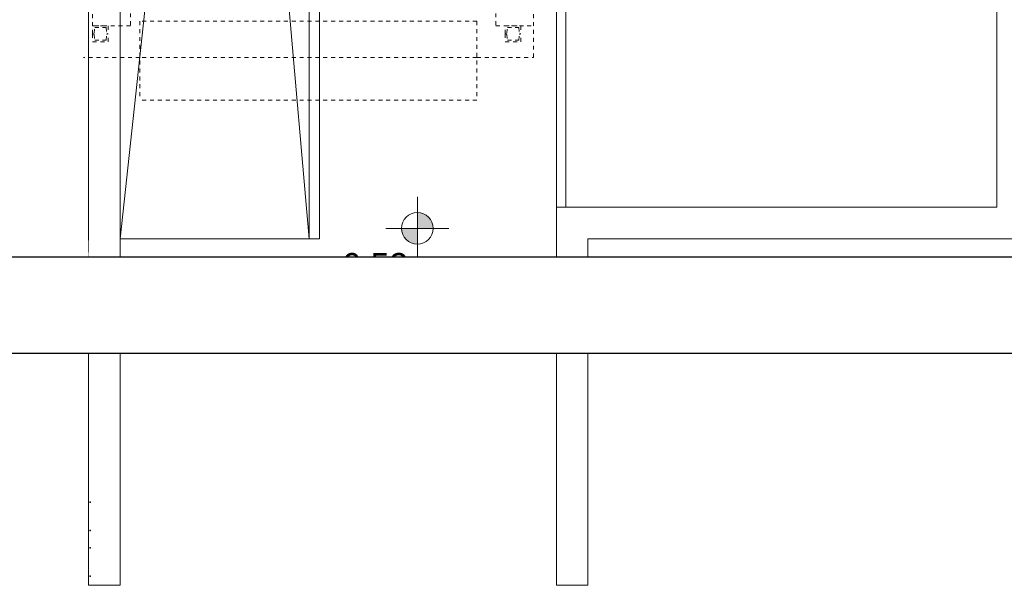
# Model space of a CAD drawing. Extents: x -220312 to -8310, y -91840 to 81907.
# Tile 82 of 128: x -126275 to -120024, y -20065 to -16475. Entities that reach past the tile are written whole.
import ezdxf

# ---------------------------------------------------------------- set-up
doc = ezdxf.new("R2010")
doc.units = 0
doc.header["$MEASUREMENT"] = 0
doc.set_wipeout_variables(frame=1)
doc.linetypes.add('Hidden Line', pattern=[50, 25, -25])
doc.layers.add('#kan_san-op', color=34, linetype='Continuous')
for name, color, linetype, lineweight in [('#ks', 34, 'Continuous', 30), ('Arch schody_Nr_Pióra__21', 7, 'Continuous', 9), ('Arch wyposazenie_Nr_Pióra__100', 2, 'Continuous', 25), ('INWENT RZĘDNE_Nr_Pióra__21', 7, 'Continuous', 9), ('INWENT.ŚCIANY_Nr_Pióra__101', 8, 'Continuous', 13), ('Inwentaryzacja Konst._Nr_Pióra__101', 8, 'Continuous', 13), ('Istniejące schody_Nr_Pióra__101', 8, 'Continuous', 13), ('PODKŁAD', 252, 'Continuous', 35), ('RAMKA', 255, 'Continuous', 35)]:
    doc.layers.add(name, color=color, linetype=linetype, lineweight=lineweight)
doc.styles.add('GENERATED_STYLE_2', font='txt')

# ---------------------------------------------------------------- blocks, each defined once
blk = doc.blocks.new('parter')
at = {"layer": 'INWENT RZĘDNE_Nr_Pióra__21', "linetype": 'Continuous'}
for points in [[(-185420.4, -17799.6), (-185320.4, -17799.6), (-185328, -17761.3), (-185349.7, -17728.9), (-185382.1, -17707.2), (-185420.4, -17699.6)], [(-185420.4, -17799.6), (-185520.4, -17799.6), (-185512.8, -17837.9), (-185491.1, -17870.3), (-185458.7, -17892), (-185420.4, -17899.6)]]:
    blk.add_hatch(color=252, dxfattribs=at).paths.add_polyline_path(points, flags=0)
at = {"layer": 'Arch schody_Nr_Pióra__21', "color": 252, "linetype": 'Continuous'}
for p, q in [((-181742.4, -10215.1), (-181742.4, -17665.1)), ((-187507.4, -11415.1), (-187507.4, -20065.1)), ((-187307.4, -11415.1), (-187307.4, -20065.1)), ((-187307.4, -11745.1), (-187307.4, -17865.1)), ((-186642.4, -11745.1), (-187307.4, -17865.1)), ((-186642.4, -11745.1), (-186107.4, -17865.1)), ((-186107.4, -11745.1), (-186107.4, -17865.1)), ((-186042.4, -11745.1), (-186042.4, -17865.1)), ((-184537.4, -12815.1), (-184537.4, -17665.1)), ((-184477.4, -12815.1), (-184477.4, -17665.1)), ((-184537.4, -17665.1), (-184537.4, -20065.1)), ((-181742.4, -17665.1), (-184537.4, -17665.1)), ((-186042.4, -17865.1), (-187307.4, -17865.1)), ((-184337.4, -17865.1), (-184337.4, -20065.1)), ((-178272.4, -17865.1), (-184337.4, -17865.1)), ((-187307.4, -20065.1), (-187507.4, -20065.1)), ((-184337.4, -20065.1), (-184537.4, -20065.1))]:
    blk.add_line(p, q, dxfattribs=at)
at = {"layer": 'Arch wyposazenie_Nr_Pióra__100', "color": 252, "linetype": 'Continuous'}
for p in [(-187498.6, -19538.1), (-187498.6, -19718.1), (-187498.6, -19828.1), (-187498.6, -20008.1)]:
    blk.add_point(p, dxfattribs=at)
at = {"layer": 'INWENT RZĘDNE_Nr_Pióra__21', "color": 252, "linetype": 'Continuous'}
for p, q in [((-185420.4, -17999.6), (-185420.4, -17599.6)), ((-185620.4, -17799.6), (-185220.4, -17799.6))]:
    blk.add_line(p, q, dxfattribs=at)
blk.add_circle((-185420.4, -17799.6), 100, dxfattribs=at)
at = {"layer": 'INWENT.ŚCIANY_Nr_Pióra__101', "color": 252, "linetype": 'Hidden Line'}
for p, q in [((-184922.4, -15935.1), (-184922.4, -16515.1)), ((-184682.4, -16515.1), (-184682.4, -15935.1)), ((-187482.4, -16515.1), (-187482.4, -16435.1)), ((-187242.4, -16435.1), (-187242.4, -16515.1)), ((-187242.4, -16515.1), (-187482.4, -16515.1)), ((-184922.4, -16515.1), (-184682.4, -16515.1))]:
    blk.add_line(p, q, dxfattribs=at)
at = {"layer": 'Inwentaryzacja Konst._Nr_Pióra__101', "color": 252, "linetype": 'Hidden Line'}
for p, q in [((-187482.4, -16515.1), (-187382.4, -16515.1)), ((-187482.4, -16565.1), (-187482.4, -16515.1)), ((-187482.4, -16565.1), (-187472.4, -16560.1)), ((-187482.4, -16565.1), (-187472.4, -16570.1)), ((-187482.4, -16565.1), (-187482.4, -16615.1)), ((-187472.4, -16560.1), (-187468.5, -16525.1)), ((-187468.5, -16525.1), (-187396.3, -16525.1)), ((-187396.3, -16525.1), (-187392.4, -16560.1)), ((-187382.4, -16565.1), (-187392.4, -16560.1)), ((-187382.4, -16565.1), (-187392.4, -16570.1)), ((-187382.4, -16515.1), (-187382.4, -16565.1)), ((-187382.4, -16615.1), (-187382.4, -16565.1)), ((-184862.4, -16515.1), (-184762.4, -16515.1)), ((-184862.4, -16565.1), (-184862.4, -16515.1)), ((-184862.4, -16565.1), (-184852.4, -16560.1)), ((-184862.4, -16565.1), (-184852.4, -16570.1)), ((-184862.4, -16565.1), (-184862.4, -16615.1)), ((-184852.4, -16560.1), (-184848.5, -16525.1)), ((-184848.5, -16525.1), (-184776.3, -16525.1)), ((-184776.3, -16525.1), (-184772.4, -16560.1)), ((-184762.4, -16565.1), (-184772.4, -16560.1)), ((-184762.4, -16565.1), (-184772.4, -16570.1)), ((-184762.4, -16515.1), (-184762.4, -16565.1)), ((-184762.4, -16615.1), (-184762.4, -16565.1)), ((-187482.4, -16615.1), (-187382.4, -16615.1)), ((-187472.4, -16570.1), (-187468.5, -16605.1)), ((-187468.5, -16605.1), (-187396.3, -16605.1)), ((-187396.3, -16605.1), (-187392.4, -16570.1)), ((-184862.4, -16615.1), (-184762.4, -16615.1)), ((-184852.4, -16570.1), (-184848.5, -16605.1)), ((-184848.5, -16605.1), (-184776.3, -16605.1)), ((-184776.3, -16605.1), (-184772.4, -16570.1))]:
    blk.add_line(p, q, dxfattribs=at)
at = {"layer": 'Istniejące schody_Nr_Pióra__101', "color": 252, "linetype": 'Hidden Line'}
for p, q in [((-184682.4, -16715.1), (-184682.4, -10015.1)), ((-185042.4, -16485.1), (-187182.4, -16485.1)), ((-187182.4, -16485.1), (-187182.4, -16985.1)), ((-185042.4, -16485.1), (-185042.4, -16985.1)), ((-187182.4, -16715.1), (-191052.4, -16715.1)), ((-185042.4, -16715.1), (-187182.4, -16715.1)), ((-185042.4, -16715.1), (-184682.4, -16715.1)), ((-185042.4, -16985.1), (-187182.4, -16985.1))]:
    blk.add_line(p, q, dxfattribs=at)
at = {"layer": 'INWENT RZĘDNE_Nr_Pióra__21', "color": 252, "insert": (-185966.4, -18145.9), "char_height": 160, "attachment_point": 7, "style": 'GENERATED_STYLE_2'}
blk.add_mtext('{-0,53}', dxfattribs=at)
blk = doc.blocks.new('A$C382C6C0C')
at = {"layer": '#ks', "color": 7, "lineweight": -3}
for p, q in [((0, -2848), (3890.49, -2848)), ((-248.51, -2909), (3951.49, -2909))]:
    blk.add_line(p, q, dxfattribs=at)
blk = doc.blocks.new('A$C689C700D')
at = {"layer": '#ks', "color": 1, "lineweight": 35, "xscale": 10, "yscale": 10, "zscale": 10}
blk.add_blockref('A$C382C6C0C', (-37652.8, 28364), dxfattribs=at)

msp = doc.modelspace()

# ---------------------------------------------------------------- block references
at = {"layer": 'PODKŁAD'}
msp.add_blockref('parter', (61670.5, 0), dxfattribs=at)

# ---------------------------------------------------------------- next in the draw order: wipeouts: each hides what was drawn before it
at = {"ltscale": 10}
msp.add_wipeout([(-136614.7, -17981.1), (-136614.7, -10801.3), (-126029.1, -10941.5), (-125836.9, -17981.1)], dxfattribs=at).dxf.layer = '#kan_san-op'

# ---------------------------------------------------------------- next in the draw order: wipeouts: each hides what was drawn before it
msp.add_wipeout([(-139099.8, 11108.9), (-136614.7, 10498.9), (-136614.7, -17981.1), (-97709.8, -17981.1), (-97099.8, -18591.1), (-139099.8, -18591.1)], dxfattribs=at).dxf.layer = '#kan_san-op'

# ---------------------------------------------------------------- next in the draw order: block references
at = {"layer": 'RAMKA'}
msp.add_blockref('A$C689C700D', (-98961.8, -17865.1), dxfattribs=at)

doc.saveas('drawing.dxf')
